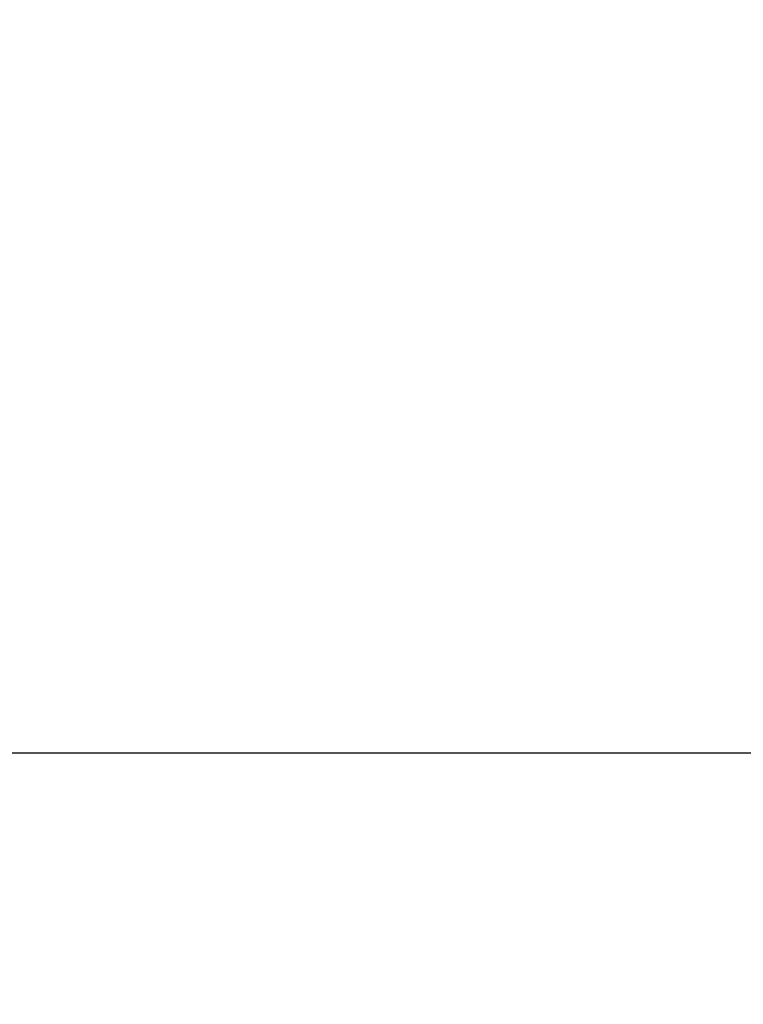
# Model space of a CAD drawing. Header units: millimetres. Extents: x -7 to 844, y 0 to 594.
# Tile 91 of 135: x 321.29 to 322.52, y 474.97 to 476.65. Entities that reach past the tile are written whole.
import ezdxf

# ---------------------------------------------------------------- set-up
doc = ezdxf.new("R2010")
doc.units = ezdxf.units.MM
doc.styles.add('SLDTEXTSTYLE2', font='HYSWLONGFANGSONG.TTF', dxfattribs={"bigfont": 'bigfont'})
doc.styles.add('SLDTEXTSTYLE3', font='HYSWLONGFANGSONG.TTF')
doc.dimstyles.new('SLDDIMSTYLE15', dxfattribs={"dimtxt": 9.875366, "dimasz": 4.884615, "dimexe": 0, "dimexo": 0.0625, "dimgap": 2.468842, "dimtad": 0, "dimtih": 1, "dimtoh": 1, "dimlfac": 5, "dimrnd": 1e-09, "dimzin": 12, "dimdsep": 46, "dimtxsty": 'SLDTEXTSTYLE3', "dimblk1": 'NONE', "dimblk2": 'NONE', "dimsah": 1, "dimcen": 0, "dimadec": 0, "dimazin": 3, "dimtfac": 1, "dimtdec": 3, "dimtmove": 0, "dimatfit": 3, "dimldrblk": 'NONE', "dimfxl": 1, "dimfrac": 2, "dimtolj": 1, "dimtzin": 12, "dimarcsym": 0})

# ---------------------------------------------------------------- blocks, each defined once
blk = doc.blocks.new('_D_55')
at = {"color": 7, "linetype": 'Continuous', "lineweight": 18}
blk.add_line((512.9103, 531.6318), (472.0115, 531.6318), dxfattribs=at)
at = {"color": 7, "linetype": 'Continuous', "lineweight": 18, "attachment_point": 1}
for s, insert, char_height, style in [('通', (502.6797, 543.5691), 9.2604, 'SLDTEXTSTYLE2'), ('%%c', (482.4208, 543.5691), 9.26042, 'SLDTEXTSTYLE3'), ('22', (494.0367, 543.5691), 9.26042, 'SLDTEXTSTYLE3'), ('8-', (472.0115, 543.5691), 9.26042, 'SLDTEXTSTYLE3')]:
    blk.add_mtext(s, dxfattribs=dict(at, insert=insert, char_height=char_height, style=style))
blk = doc.blocks.new('_None')

msp = doc.modelspace()

# ---------------------------------------------------------------- linework, layer by layer
at = {"color": 7, "linetype": 'Continuous', "lineweight": 25}
msp.add_line((335.610703, 475.399518), (312.903434, 475.399518), dxfattribs=at)
at = {"color": 7, "linetype": 'Continuous', "lineweight": 18}
msp.add_arc((304.29717, 482.130287), 43.076923, 262.7000494, 5.9555652, dxfattribs=at)

# ---------------------------------------------------------------- dimensions: what is measured, and where the dimension line sits
dim = msp.add_diameter_dim_2p(p1=(3.286, 2.923341), p2=(0, 0), text='8-<>通', dimstyle='SLDDIMSTYLE15', dxfattribs=at)
dim.commit()
dim.dimension.update_dxf_attribs({"geometry": '_D_55', "text_midpoint": (491.667114, 539.014431), "dimtype": 163})

doc.saveas('drawing.dxf')
